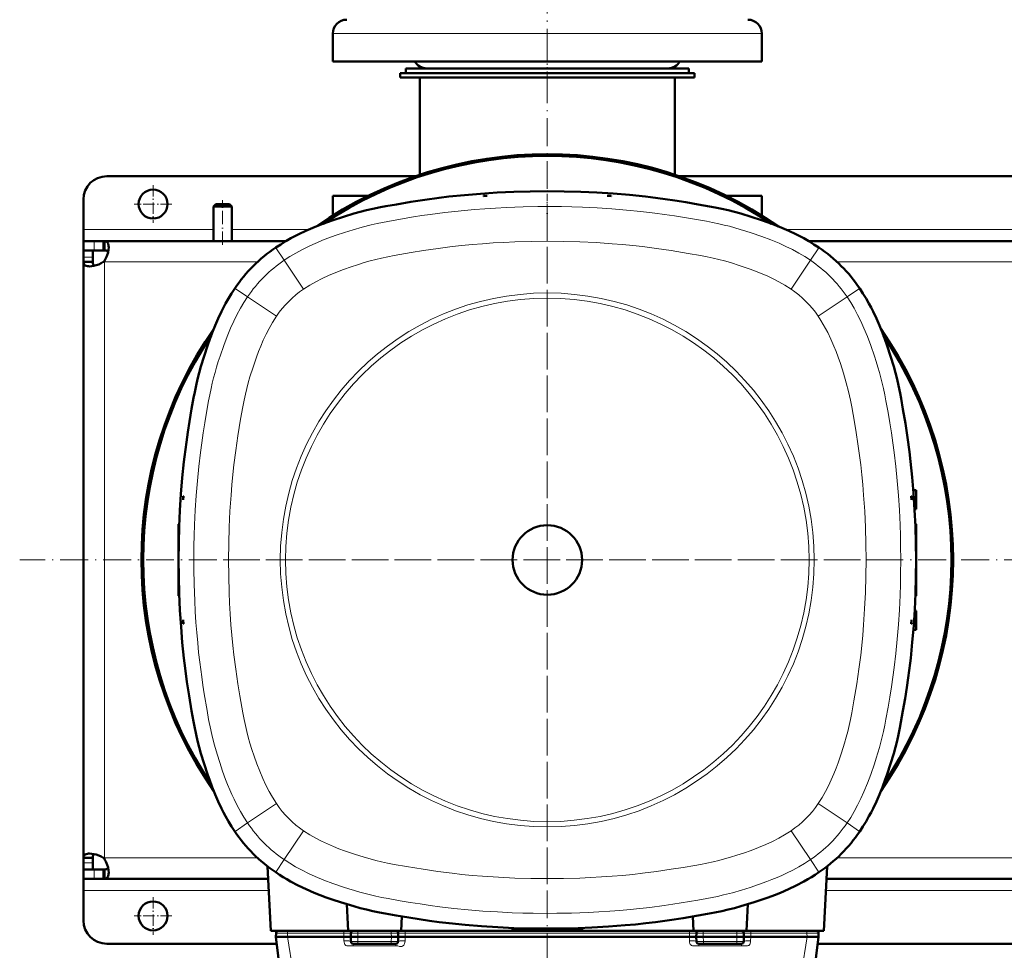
# Model space of a CAD drawing. Extents: x -1976 to 2357, y -1962 to 888.
# Tile 6 of 53: x -331 to 94, y -1642 to -1240. Entities that reach past the tile are written whole.
import ezdxf

# ---------------------------------------------------------------- set-up
doc = ezdxf.new("R2010")
doc.units = 0
doc.linetypes.add('DASHDOT', pattern=[18.5, 12, -3, 0.5, -3])

msp = doc.modelspace()

# ---------------------------------------------------------------- linework, layer by layer
at = {"color": 7, "linetype": 'DASHDOT', "lineweight": 18}
for p, q in [((-103.43, -1274.85), (-103.43, -1114.05)), ((-103.44, -1245.95), (-103.44, -1700.95)), ((-103.43, -1323.77), (-103.43, -1623.13)), ((124.06, -1473.45), (-330.94, -1473.45)), ((46.24, -1473.45), (-253.11, -1473.45))]:
    msp.add_line(p, q, dxfattribs=at)
at = {"color": 7, "lineweight": 18}
for p, q in [((-184.61, -1246.45), (-195.93, -1246.45)), ((-10.93, -1246.45), (-184.61, -1246.45)), ((-247.43, -1330.95), (-303.43, -1330.95)), ((-206.29, -1330.95), (-239.43, -1330.95)), ((293.71, -1330.95), (-0.58, -1330.95)), ((-298.9, -1335.95), (-298.9, -1339.95)), ((-220.55, -1338.73), (-220.5, -1338.8)), ((-216.88, -1344.2), (-220.5, -1338.8)), ((10.01, -1344.2), (13.63, -1338.8)), ((13.68, -1338.73), (13.63, -1338.8)), ((-303.43, -1342.82), (-299.43, -1342.82)), ((-294.43, -1344.95), (-294.43, -1473.45)), ((-228.42, -1344.95), (-294.43, -1344.95)), ((-216.88, -1344.2), (-208.53, -1356.64)), ((10.01, -1344.2), (1.66, -1356.64)), ((271.58, -1344.95), (21.55, -1344.95)), ((-238.15, -1356.34), (-238.08, -1356.39)), ((-232.68, -1360.01), (-238.08, -1356.39)), ((25.82, -1360.01), (31.22, -1356.39)), ((31.28, -1356.34), (31.22, -1356.39)), ((-232.68, -1360.01), (-220.24, -1368.35)), ((13.37, -1368.35), (25.82, -1360.01)), ((-294.43, -1601.95), (-294.43, -1473.45)), ((-232.68, -1586.89), (-220.24, -1578.55)), ((25.82, -1586.89), (13.37, -1578.55)), ((-232.68, -1586.89), (-238.08, -1590.51)), ((25.82, -1586.89), (31.22, -1590.51)), ((-238.15, -1590.56), (-238.08, -1590.51)), ((-216.88, -1602.7), (-208.53, -1590.26)), ((10.01, -1602.7), (1.66, -1590.26)), ((31.28, -1590.56), (31.22, -1590.51)), ((-303.43, -1604.09), (-299.43, -1604.09)), ((-228.42, -1601.95), (-294.43, -1601.95)), ((-216.88, -1602.7), (-220.5, -1608.1)), ((10.01, -1602.7), (13.63, -1608.1)), ((271.58, -1601.95), (21.55, -1601.95)), ((-298.9, -1610.95), (-298.9, -1606.95)), ((-220.55, -1608.17), (-220.5, -1608.1)), ((13.68, -1608.17), (13.63, -1608.1)), ((-223.53, -1615.95), (-303.43, -1615.95)), ((276.47, -1615.95), (16.66, -1615.95)), ((-215.4, -1634.43), (-215.44, -1635.95)), ((-215.4, -1633.45), (-215.4, -1634.43)), ((-215.4, -1634.43), (-191.14, -1634.43)), ((-191.14, -1634.43), (-191.18, -1635.95)), ((-191.14, -1633.45), (-191.14, -1634.43)), ((-185.19, -1635.95), (-185.15, -1634.43)), ((-185.15, -1633.45), (-185.15, -1634.43)), ((-170.72, -1634.43), (-185.15, -1634.43)), ((-170.72, -1634.43), (-170.72, -1633.45)), ((-170.72, -1634.43), (-170.68, -1635.95)), ((-164.73, -1633.45), (-164.73, -1634.43)), ((-164.73, -1634.43), (-42.14, -1634.43)), ((-164.73, -1634.43), (-164.69, -1635.95)), ((-42.14, -1634.43), (-42.18, -1635.95)), ((-42.14, -1633.45), (-42.14, -1634.43)), ((-36.15, -1634.43), (-36.19, -1635.95)), ((-36.15, -1634.43), (-36.15, -1633.45)), ((-21.72, -1634.43), (-36.15, -1634.43)), ((-21.72, -1633.45), (-21.72, -1634.43)), ((-21.72, -1634.43), (-21.68, -1635.95)), ((-15.73, -1633.45), (-15.73, -1634.43)), ((-15.73, -1634.43), (8.53, -1634.43)), ((-15.73, -1634.43), (-15.69, -1635.95)), ((8.53, -1633.45), (8.53, -1634.43)), ((8.53, -1634.43), (8.57, -1635.95)), ((-210.67, -1666.2), (-215.45, -1635.95)), ((-191.18, -1635.95), (-191.13, -1637.69)), ((-185.19, -1635.95), (-185.13, -1637.98)), ((-170.74, -1637.98), (-185.13, -1637.98)), ((-185.13, -1638.95), (-185.13, -1637.98)), ((-170.74, -1637.98), (-170.68, -1635.95)), ((-170.74, -1637.98), (-170.74, -1638.95)), ((-164.74, -1637.69), (-164.69, -1635.95)), ((-42.18, -1635.95), (-42.13, -1637.69)), ((-36.13, -1637.98), (-36.19, -1635.95)), ((-21.74, -1637.98), (-36.13, -1637.98)), ((-36.13, -1637.98), (-36.13, -1638.95)), ((-21.74, -1637.98), (-21.68, -1635.95)), ((-21.74, -1638.95), (-21.74, -1637.98)), ((-15.74, -1637.69), (-15.69, -1635.95)), ((3.8, -1666.2), (8.58, -1635.95)), ((-187.13, -1638.95), (-187.13, -1639.83)), ((-187.13, -1639.83), (-185.53, -1639.83)), ((-185.53, -1639.83), (-170.34, -1639.83)), ((-170.34, -1639.83), (-170.24, -1639.83)), ((-170.24, -1639.83), (-168.74, -1639.83)), ((-168.74, -1638.95), (-168.74, -1639.83)), ((-38.13, -1638.95), (-38.13, -1639.83)), ((-38.13, -1639.83), (-36.53, -1639.83)), ((-36.53, -1639.83), (-21.34, -1639.83)), ((-21.34, -1639.83), (-21.24, -1639.83)), ((-21.24, -1639.83), (-19.74, -1639.83)), ((-19.74, -1638.95), (-19.74, -1639.83))]:
    msp.add_line(p, q, dxfattribs=at)
at = {"color": 7, "lineweight": 50}
for p, q in [((-195.93, -1258.45), (-195.93, -1246.45)), ((-10.93, -1258.45), (-10.93, -1246.45)), ((-184.61, -1258.45), (-195.93, -1258.45)), ((-10.93, -1258.45), (-184.61, -1258.45)), ((-166.93, -1263.45), (-103.43, -1263.45)), ((-166.93, -1263.45), (-166.93, -1265.45)), ((-164.43, -1261.45), (-49.9, -1261.45)), ((-164.43, -1261.45), (-164.43, -1263.45)), ((-164.43, -1263.45), (-49.9, -1263.45)), ((-149.07, -1261.45), (-155.43, -1261.45)), ((-51.43, -1261.45), (-149.07, -1261.45)), ((-103.43, -1263.45), (-39.93, -1263.45)), ((-49.9, -1261.45), (-42.43, -1261.45)), ((-49.9, -1263.45), (-42.43, -1263.45)), ((-42.43, -1261.45), (-42.43, -1263.45)), ((-39.93, -1263.45), (-39.93, -1265.45)), ((-166.93, -1265.45), (-103.43, -1265.45)), ((-158.43, -1265.45), (-158.43, -1307.32)), ((-103.43, -1265.45), (-39.93, -1265.45)), ((-48.43, -1265.45), (-48.43, -1307.32)), ((-160.32, -1307.95), (-293.43, -1307.95)), ((339.68, -1307.95), (-46.57, -1307.95)), ((-303.43, -1330.95), (-303.43, -1317.95)), ((-246.43, -1319.95), (-247.43, -1320.95)), ((-240.43, -1319.95), (-246.43, -1319.95)), ((-240.43, -1319.95), (-239.43, -1320.95)), ((-180.75, -1316.45), (-195.93, -1316.45)), ((-195.93, -1324.89), (-195.93, -1316.45)), ((-129.31, -1316.45), (-130.97, -1316.57)), ((-130.97, -1316.57), (-130.96, -1316.45)), ((-130.96, -1316.45), (-129.31, -1316.45)), ((-75.91, -1316.45), (-77.56, -1316.45)), ((-77.56, -1316.45), (-75.9, -1316.57)), ((-75.9, -1316.57), (-75.91, -1316.45)), ((-10.93, -1316.45), (-26.14, -1316.45)), ((-10.93, -1316.45), (-10.93, -1324.9)), ((-247.43, -1320.95), (-247.43, -1335.95)), ((-239.43, -1320.95), (-247.43, -1320.95)), ((-239.43, -1320.95), (-239.43, -1335.95)), ((-303.43, -1335.95), (-303.43, -1330.95)), ((-303.43, -1335.95), (-303.43, -1339.95)), ((-298.9, -1335.95), (-303.43, -1335.95)), ((-294.75, -1335.95), (-298.9, -1335.95)), ((-294.75, -1335.95), (-294.75, -1339.95)), ((-294.75, -1335.95), (-294.43, -1335.95)), ((-294.43, -1335.95), (-294.43, -1335.96)), ((-216.12, -1335.95), (-294.43, -1335.95)), ((-294.43, -1335.96), (-294.43, -1339.96)), ((283.88, -1335.95), (9.25, -1335.95)), ((-303.43, -1339.95), (-303.27, -1339.95)), ((-303.43, -1339.95), (-303.43, -1342.82)), ((-298.9, -1339.95), (-303.43, -1339.95)), ((-299.43, -1339.95), (-299.43, -1342.82)), ((-294.75, -1339.95), (-298.9, -1339.95)), ((-294.75, -1339.95), (-294.43, -1339.95)), ((-303.43, -1342.82), (-303.43, -1344.95)), ((-303.43, -1344.95), (-299.43, -1344.95)), ((-303.43, -1344.95), (-303.43, -1473.45)), ((-303.42, -1344.95), (-300.93, -1344.95)), ((-299.43, -1342.82), (-299.43, -1344.95)), ((-294.43, -1344.95), (-294.92, -1344.95)), ((-294.43, -1344.46), (-294.43, -1344.95)), ((55.57, -1443.33), (54.41, -1443.29)), ((55.57, -1443.33), (54.41, -1443.29)), ((55.57, -1443.33), (54.41, -1443.29)), ((55.57, -1443.33), (54.41, -1443.29)), ((55.57, -1447.45), (55.57, -1443.33)), ((-260.32, -1445.92), (-260.43, -1445.93)), ((-260.43, -1447.57), (-260.32, -1445.92)), ((-260.43, -1445.93), (-260.43, -1447.57)), ((53.45, -1445.92), (53.57, -1445.93)), ((53.57, -1447.57), (53.45, -1445.92)), ((53.57, -1445.93), (53.57, -1447.57)), ((55.57, -1451.58), (55.57, -1447.45)), ((55.57, -1451.58), (54.97, -1451.6)), ((-262.43, -1457.95), (-262.14, -1457.93)), ((-262.43, -1473.05), (-262.43, -1457.95)), ((55.57, -1457.95), (55.27, -1457.93)), ((55.57, -1473.45), (55.57, -1457.95)), ((-303.43, -1601.95), (-303.43, -1473.45)), ((-262.43, -1488.95), (-262.43, -1473.85)), ((55.57, -1488.95), (55.57, -1473.45)), ((-262.43, -1488.95), (-262.14, -1488.97)), ((55.57, -1488.95), (55.27, -1488.97)), ((55.57, -1495.33), (54.97, -1495.31)), ((55.57, -1495.33), (54.97, -1495.31)), ((55.57, -1495.33), (54.97, -1495.31)), ((55.57, -1495.33), (54.97, -1495.31)), ((55.57, -1499.45), (55.57, -1495.33)), ((-260.43, -1500.98), (-260.43, -1499.33)), ((-260.43, -1499.33), (-260.32, -1500.98)), ((-260.32, -1500.98), (-260.43, -1500.98)), ((53.57, -1499.33), (53.45, -1500.98)), ((53.45, -1500.98), (53.57, -1500.98)), ((53.57, -1500.98), (53.57, -1499.33)), ((55.57, -1503.58), (55.57, -1499.45)), ((55.57, -1503.58), (54.41, -1503.62)), ((-303.43, -1601.95), (-299.43, -1601.95)), ((-303.43, -1604.09), (-303.43, -1601.95)), ((-303.42, -1601.95), (-303.43, -1601.95)), ((-303.43, -1606.95), (-303.43, -1604.09)), ((-303.42, -1601.95), (-299.43, -1601.95)), ((-299.43, -1604.09), (-299.43, -1601.95)), ((-299.43, -1606.95), (-299.43, -1604.09)), ((-294.43, -1601.95), (-294.92, -1601.95)), ((-294.43, -1602.44), (-294.43, -1601.95)), ((-303.43, -1606.95), (-299.43, -1606.95)), ((-303.43, -1610.95), (-303.43, -1606.95)), ((-298.9, -1606.95), (-303.43, -1606.95)), ((-294.75, -1606.95), (-298.9, -1606.95)), ((-294.75, -1610.95), (-294.75, -1606.95)), ((-294.75, -1606.95), (-294.43, -1606.95)), ((-294.43, -1610.94), (-294.43, -1606.95)), ((-224.07, -1605.63), (-222.61, -1633.45)), ((17.2, -1605.63), (15.74, -1633.45)), ((-303.43, -1610.95), (-303.43, -1615.95)), ((-298.9, -1610.95), (-303.43, -1610.95)), ((-294.75, -1610.95), (-298.9, -1610.95)), ((-294.75, -1610.95), (-294.43, -1610.95)), ((-294.43, -1610.95), (-294.43, -1610.94)), ((-223.79, -1610.95), (-294.43, -1610.95)), ((276.21, -1610.95), (16.92, -1610.95)), ((-303.43, -1615.95), (-303.43, -1628.95)), ((-189.92, -1621.92), (-189.31, -1633.45)), ((-16.95, -1621.92), (-17.56, -1633.45)), ((-166.15, -1627.22), (-166.47, -1633.45)), ((-40.72, -1627.22), (-40.4, -1633.45)), ((-189.31, -1633.45), (-222.61, -1633.45)), ((-220.39, -1634.43), (-220.43, -1635.95)), ((-166.47, -1633.45), (-189.31, -1633.45)), ((-188.18, -1635.95), (-188.14, -1634.43)), ((-167.68, -1635.95), (-167.72, -1634.43)), ((-40.4, -1633.45), (-166.47, -1633.45)), ((-118.93, -1632.45), (-118.95, -1632.15)), ((-118.93, -1632.45), (-104.06, -1632.45)), ((-102.8, -1632.45), (-87.93, -1632.45)), ((-87.93, -1632.45), (-87.92, -1632.15)), ((-17.56, -1633.45), (-40.4, -1633.45)), ((-39.14, -1634.43), (-39.18, -1635.95)), ((-18.72, -1634.43), (-18.68, -1635.95)), ((15.74, -1633.45), (-17.56, -1633.45)), ((13.53, -1634.43), (13.57, -1635.95)), ((-220.43, -1635.95), (-215.45, -1635.95)), ((-216.95, -1664.34), (-220.43, -1635.95)), ((-215.45, -1635.95), (-215.44, -1635.95)), ((-215.44, -1635.95), (-191.18, -1635.95)), ((-189.31, -1635.95), (-191.18, -1635.95)), ((-191.18, -1635.95), (-191.18, -1635.95)), ((-189.31, -1635.95), (-188.18, -1635.95)), ((-188.18, -1635.95), (-188.13, -1637.98)), ((-185.19, -1635.95), (-188.18, -1635.95)), ((-170.68, -1635.95), (-185.19, -1635.95)), ((-167.68, -1635.95), (-170.68, -1635.95)), ((-167.68, -1635.95), (-167.74, -1637.98)), ((-166.56, -1635.95), (-167.68, -1635.95)), ((-164.69, -1635.95), (-166.56, -1635.95)), ((-164.69, -1635.95), (-42.18, -1635.95)), ((-164.69, -1635.95), (-164.69, -1635.95)), ((-40.31, -1635.95), (-42.18, -1635.95)), ((-42.18, -1635.95), (-42.18, -1635.95)), ((-40.31, -1635.95), (-39.18, -1635.95)), ((-39.18, -1635.95), (-36.19, -1635.95)), ((-39.13, -1637.98), (-39.18, -1635.95)), ((-21.68, -1635.95), (-36.19, -1635.95)), ((-21.68, -1635.95), (-18.68, -1635.95)), ((-18.74, -1637.98), (-18.68, -1635.95)), ((-17.56, -1635.95), (-18.68, -1635.95)), ((-15.69, -1635.95), (-17.56, -1635.95)), ((-15.69, -1635.95), (8.57, -1635.95)), ((-15.69, -1635.95), (-15.69, -1635.95)), ((8.57, -1635.95), (8.58, -1635.95)), ((8.58, -1635.95), (13.57, -1635.95)), ((10.08, -1664.34), (13.57, -1635.95)), ((-220.07, -1638.95), (-293.43, -1638.95)), ((-185.13, -1638.95), (-187.13, -1638.95)), ((-170.74, -1638.95), (-185.13, -1638.95)), ((-168.74, -1638.95), (-170.74, -1638.95)), ((-38.13, -1638.95), (-36.13, -1638.95)), ((-21.74, -1638.95), (-36.13, -1638.95)), ((-21.74, -1638.95), (-19.74, -1638.95)), ((279.93, -1638.95), (13.2, -1638.95))]:
    msp.add_line(p, q, dxfattribs=at)
at = {"color": 7, "linetype": 'DASHDOT', "lineweight": 18, "ltscale": 0.40625}
for p, q in [((-273.43, -1311.83), (-273.43, -1328.08)), ((-265.31, -1319.95), (-281.56, -1319.95)), ((-273.43, -1618.83), (-273.43, -1635.08)), ((-265.31, -1626.95), (-281.56, -1626.95))]:
    msp.add_line(p, q, dxfattribs=at)
at = {"color": 7, "linetype": 'DASHDOT', "lineweight": 18, "ltscale": 0.253531}
msp.add_line((-103.43, -1315.61), (-103.43, -1325.75), dxfattribs=at)
at = {"color": 7, "linetype": 'DASHDOT', "lineweight": 18, "ltscale": 0.480002}
msp.add_line((-243.43, -1337.55), (-243.43, -1318.35), dxfattribs=at)
at = {"color": 7, "linetype": 'DASHDOT', "lineweight": 18, "ltscale": 0.034585}
msp.add_line((55.68, -1447.45), (54.3, -1447.45), dxfattribs=at)
at = {"color": 7, "linetype": 'DASHDOT', "lineweight": 18, "ltscale": 0.008941}
msp.add_line((55.6, -1473.45), (55.24, -1473.45), dxfattribs=at)
at = {"color": 7, "linetype": 'DASHDOT', "lineweight": 18, "ltscale": 0.034563}
msp.add_line((55.68, -1499.45), (54.3, -1499.45), dxfattribs=at)
at = {"color": 7, "lineweight": 50}
for points in [[(-220.55, -1338.73), (-218.4, -1337.34), (-216.21, -1336), (-213.99, -1334.74), (-212.3, -1333.83), (-210.6, -1332.96), (-207.59, -1331.53), (-204.53, -1330.2), (-201.44, -1328.96), (-198.62, -1327.9), (-195.78, -1326.89), (-191.34, -1325.42), (-186.86, -1324.07), (-184.14, -1323.33), (-181.41, -1322.65), (-178.69, -1322.02), (-175.32, -1321.33), (-173.06, -1320.9), (-168.52, -1320.09), (-162.32, -1319.06), (-156.21, -1318.11), (-150.08, -1317.27), (-145.86, -1316.76), (-139.07, -1316.07), (-132.27, -1315.5), (-125.09, -1315.04), (-117.91, -1314.71), (-110.76, -1314.51), (-103.43, -1314.45)], [(13.68, -1338.73), (11.53, -1337.34), (9.34, -1336), (7.12, -1334.74), (5.43, -1333.83), (3.73, -1332.96), (0.72, -1331.53), (-2.34, -1330.2), (-5.43, -1328.96), (-8.25, -1327.9), (-11.09, -1326.89), (-15.53, -1325.42), (-20.01, -1324.07), (-22.73, -1323.33), (-25.45, -1322.65), (-28.18, -1322.02), (-31.07, -1321.42), (-33.48, -1320.96), (-38.31, -1320.1), (-43.72, -1319.19), (-48.39, -1318.45), (-52.65, -1317.82), (-58.96, -1317), (-61.08, -1316.76), (-68.04, -1316.05), (-75.04, -1315.47), (-82.04, -1315.02), (-89.03, -1314.71), (-96.2, -1314.51), (-103.43, -1314.45)], [(-294.43, -1335.96), (-294.08, -1336.01), (-293.75, -1336.1), (-293.38, -1336.29), (-293.08, -1336.57), (-292.85, -1336.94), (-292.73, -1337.26), (-292.64, -1337.62), (-292.58, -1338.07), (-292.56, -1338.57)], [(-292.56, -1338.57), (-292.63, -1339.65), (-292.86, -1340.82), (-293.22, -1342.03), (-293.48, -1342.68), (-293.77, -1343.33), (-294.09, -1343.91), (-294.43, -1344.46)], [(-294.43, -1339.96), (-293.72, -1340.04), (-293.43, -1340.12), (-293.17, -1340.24), (-292.96, -1340.39), (-292.8, -1340.57)], [(-300.81, -1346.83), (-301.28, -1346.81), (-301.71, -1346.76), (-302.22, -1346.63), (-302.64, -1346.43), (-302.97, -1346.15), (-303.15, -1345.92), (-303.29, -1345.64), (-303.38, -1345.31), (-303.42, -1344.95)], [(-294.92, -1344.95), (-295.88, -1345.52), (-296.88, -1345.99), (-297.91, -1346.35), (-298.93, -1346.61), (-299.91, -1346.77), (-300.81, -1346.83)], [(-298.82, -1346.59), (-299, -1346.42), (-299.15, -1346.21), (-299.26, -1345.96), (-299.35, -1345.67), (-299.43, -1344.95)], [(-238.15, -1356.34), (-239.55, -1358.49), (-240.88, -1360.67), (-242.15, -1362.9), (-243.06, -1364.58), (-243.93, -1366.29), (-245.36, -1369.3), (-246.69, -1372.35), (-247.93, -1375.45), (-248.99, -1378.27), (-249.99, -1381.11), (-251.46, -1385.55), (-252.81, -1390.03), (-253.56, -1392.75), (-254.24, -1395.47), (-254.86, -1398.2), (-255.47, -1401.09), (-255.93, -1403.5), (-256.79, -1408.33), (-257.7, -1413.74), (-258.44, -1418.41), (-259.06, -1422.67), (-259.88, -1428.98), (-260.13, -1431.09), (-260.84, -1438.06), (-261.42, -1445.05), (-261.86, -1452.06), (-262.18, -1459.05), (-262.37, -1466.21), (-262.43, -1473.45)], [(31.28, -1356.34), (32.68, -1358.49), (34.01, -1360.67), (35.28, -1362.9), (36.19, -1364.58), (37.06, -1366.29), (38.49, -1369.3), (39.82, -1372.35), (41.06, -1375.45), (42.12, -1378.27), (43.12, -1381.11), (44.59, -1385.55), (45.94, -1390.03), (46.69, -1392.75), (47.37, -1395.47), (47.99, -1398.2), (48.69, -1401.56), (49.12, -1403.83), (49.93, -1408.37), (50.96, -1414.56), (51.91, -1420.68), (52.75, -1426.8), (53.25, -1431.03), (53.95, -1437.82), (54.51, -1444.62), (54.98, -1451.8), (55.31, -1458.97), (55.5, -1466.12), (55.57, -1473.45)], [(-238.15, -1590.56), (-239.55, -1588.41), (-240.88, -1586.23), (-242.15, -1584.01), (-243.06, -1582.32), (-243.93, -1580.61), (-245.36, -1577.61), (-246.69, -1574.55), (-247.93, -1571.45), (-248.99, -1568.64), (-249.99, -1565.8), (-251.46, -1561.36), (-252.81, -1556.87), (-253.56, -1554.16), (-254.24, -1551.43), (-254.86, -1548.71), (-255.56, -1545.34), (-255.99, -1543.07), (-256.8, -1538.53), (-257.88, -1532.05), (-258.8, -1526.08), (-259.62, -1520.1), (-260.12, -1515.87), (-260.82, -1509.09), (-261.38, -1502.28), (-261.85, -1495.11), (-262.18, -1487.93), (-262.37, -1480.78), (-262.43, -1473.45)], [(31.28, -1590.56), (32.68, -1588.41), (34.01, -1586.23), (35.28, -1584.01), (36.19, -1582.32), (37.06, -1580.61), (38.49, -1577.61), (39.82, -1574.55), (41.06, -1571.45), (42.12, -1568.64), (43.12, -1565.8), (44.59, -1561.36), (45.94, -1556.87), (46.69, -1554.16), (47.37, -1551.43), (47.99, -1548.71), (48.6, -1545.81), (49.06, -1543.41), (49.92, -1538.58), (50.83, -1533.16), (51.57, -1528.49), (52.19, -1524.24), (53.01, -1517.92), (53.26, -1515.81), (53.97, -1508.84), (54.55, -1501.85), (54.99, -1494.85), (55.31, -1487.85), (55.5, -1480.69), (55.57, -1473.45)], [(-300.81, -1600.07), (-301.28, -1600.09), (-301.71, -1600.15), (-302.22, -1600.28), (-302.64, -1600.48), (-302.97, -1600.75), (-303.15, -1600.99), (-303.29, -1601.26), (-303.38, -1601.59), (-303.42, -1601.95)], [(-294.92, -1601.95), (-295.88, -1601.38), (-296.88, -1600.92), (-297.91, -1600.55), (-298.93, -1600.29), (-299.91, -1600.13), (-300.81, -1600.07)], [(-298.82, -1600.31), (-299, -1600.48), (-299.15, -1600.69), (-299.26, -1600.94), (-299.35, -1601.24), (-299.43, -1601.95)], [(-292.56, -1608.33), (-292.63, -1607.25), (-292.86, -1606.08), (-293.22, -1604.88), (-293.48, -1604.22), (-293.77, -1603.57), (-294.09, -1603), (-294.43, -1602.44)], [(-294.43, -1606.95), (-293.72, -1606.86), (-293.43, -1606.78), (-293.17, -1606.66), (-292.96, -1606.51), (-292.8, -1606.33)], [(-294.43, -1610.94), (-294.08, -1610.89), (-293.75, -1610.8), (-293.38, -1610.61), (-293.08, -1610.33), (-292.85, -1609.96), (-292.73, -1609.64), (-292.64, -1609.29), (-292.58, -1608.83), (-292.56, -1608.33)], [(-220.55, -1608.17), (-218.97, -1609.21), (-217.37, -1610.2), (-215.75, -1611.17), (-214.11, -1612.1), (-210.79, -1613.85), (-207.39, -1615.46), (-203.93, -1616.95), (-201.34, -1617.98), (-198.74, -1618.96), (-195.71, -1620.04), (-192.65, -1621.06), (-189.76, -1621.97), (-186.85, -1622.83), (-184.14, -1623.57), (-181.41, -1624.26), (-178.69, -1624.88), (-175.8, -1625.48), (-173.39, -1625.95), (-168.56, -1626.81), (-163.14, -1627.71), (-158.68, -1628.42), (-154.22, -1629.08), (-150.02, -1629.64), (-145.79, -1630.15), (-138.82, -1630.86), (-131.83, -1631.43), (-124.83, -1631.88), (-117.84, -1632.2), (-110.67, -1632.39), (-103.43, -1632.45)], [(13.68, -1608.17), (12.1, -1609.21), (10.5, -1610.2), (8.88, -1611.17), (7.24, -1612.1), (3.92, -1613.85), (0.52, -1615.46), (-2.94, -1616.95), (-5.53, -1617.98), (-8.13, -1618.96), (-11.16, -1620.04), (-14.22, -1621.06), (-17.11, -1621.97), (-20.02, -1622.83), (-22.73, -1623.57), (-25.46, -1624.26), (-28.18, -1624.88), (-31.25, -1625.52), (-34.35, -1626.11), (-38.35, -1626.81), (-44.84, -1627.89), (-50.8, -1628.81), (-56.79, -1629.63), (-61.01, -1630.14), (-65.46, -1630.61), (-69.92, -1631.02), (-77.04, -1631.57), (-84.16, -1631.99), (-90.14, -1632.23), (-96.11, -1632.39), (-103.43, -1632.45)]]:
    msp.add_lwpolyline(points, dxfattribs=at)
at = {"color": 7, "lineweight": 18}
for points in [[(-216.88, -1344.2), (-214.39, -1342.6), (-211.86, -1341.09), (-209.28, -1339.68), (-206.65, -1338.36), (-204.6, -1337.41), (-202.52, -1336.5), (-200.32, -1335.59), (-198.08, -1334.72), (-194.49, -1333.42), (-190.84, -1332.18), (-187.2, -1331.04), (-183.33, -1329.93), (-179.45, -1328.95), (-176.78, -1328.35), (-172.18, -1327.43), (-168.35, -1326.74), (-161.11, -1325.53), (-157.5, -1324.96), (-153.88, -1324.43), (-147.59, -1323.6), (-143.37, -1323.12), (-139.15, -1322.69), (-134.76, -1322.3), (-130.37, -1321.97), (-125.7, -1321.67), (-121.03, -1321.43), (-113.9, -1321.17), (-107.48, -1321.06), (-103.43, -1321.04)], [(-103.43, -1321.04), (-97.38, -1321.08), (-92.84, -1321.18), (-88.3, -1321.32), (-81.96, -1321.62), (-75.63, -1322.03), (-69.31, -1322.54), (-63.08, -1323.16), (-57.09, -1323.87), (-52.87, -1324.44), (-48.65, -1325.07), (-44.28, -1325.77), (-39.92, -1326.5), (-34.83, -1327.4), (-32.15, -1327.92), (-29.5, -1328.48), (-27.19, -1329), (-24.9, -1329.57), (-22.56, -1330.2), (-20.23, -1330.87), (-17.88, -1331.59), (-15.54, -1332.34), (-10.89, -1333.95), (-7.11, -1335.37), (-3.4, -1336.9), (-0.52, -1338.22), (2.32, -1339.63), (5.09, -1341.15), (7.57, -1342.63), (10.01, -1344.2)], [(-103.43, -1336.02), (-110.44, -1336.08), (-117.44, -1336.27), (-122.11, -1336.48), (-126.74, -1336.74), (-131.37, -1337.06), (-135.9, -1337.44), (-140.27, -1337.85), (-144.42, -1338.31), (-150.52, -1339.08), (-156.86, -1340.02), (-162.09, -1340.87), (-166.99, -1341.71), (-169.43, -1342.16), (-172.18, -1342.69), (-174.89, -1343.27), (-177.38, -1343.86), (-179.86, -1344.51), (-182.41, -1345.24), (-185.23, -1346.11), (-188.05, -1347.04), (-191.34, -1348.2), (-194.57, -1349.43), (-197.72, -1350.74), (-200.54, -1352.05), (-203.29, -1353.46), (-205.79, -1354.9), (-208.53, -1356.64)], [(-103.43, -1336.02), (-96.39, -1336.08), (-89.37, -1336.27), (-82.4, -1336.6), (-75.45, -1337.06), (-71, -1337.43), (-66.55, -1337.86), (-62.4, -1338.31), (-56.3, -1339.09), (-49.95, -1340.03), (-42.71, -1341.22), (-37.43, -1342.16), (-34.56, -1342.72), (-31.97, -1343.27), (-29.48, -1343.86), (-27, -1344.51), (-24.45, -1345.24), (-20.27, -1346.56), (-16.01, -1348.03), (-13.59, -1348.92), (-11.22, -1349.86), (-8.6, -1350.98), (-6.06, -1352.18), (-3.57, -1353.47), (-0.98, -1354.96), (1.66, -1356.64)], [(-255.85, -1473.45), (-255.81, -1467.39), (-255.71, -1462.85), (-255.56, -1458.32), (-255.26, -1451.98), (-254.86, -1445.65), (-254.34, -1439.33), (-253.72, -1433.1), (-253.02, -1427.11), (-252.44, -1422.89), (-251.81, -1418.67), (-251.11, -1414.3), (-250.38, -1409.93), (-249.48, -1404.85), (-248.97, -1402.17), (-248.41, -1399.51), (-247.88, -1397.21), (-247.31, -1394.91), (-246.69, -1392.58), (-246.01, -1390.24), (-245.3, -1387.9), (-244.54, -1385.56), (-242.94, -1380.91), (-241.52, -1377.13), (-239.98, -1373.42), (-238.67, -1370.53), (-237.25, -1367.7), (-235.74, -1364.93), (-234.26, -1362.44), (-232.68, -1360.01)], [(48.98, -1473.45), (48.94, -1467.39), (48.84, -1462.85), (48.69, -1458.32), (48.39, -1451.98), (47.99, -1445.65), (47.47, -1439.33), (46.86, -1433.1), (46.15, -1427.11), (45.57, -1422.89), (44.94, -1418.67), (44.24, -1414.3), (43.51, -1409.93), (42.61, -1404.85), (42.1, -1402.17), (41.54, -1399.51), (41.01, -1397.21), (40.45, -1394.91), (39.82, -1392.58), (39.15, -1390.24), (38.43, -1387.9), (37.67, -1385.56), (36.07, -1380.91), (34.65, -1377.13), (33.11, -1373.42), (31.8, -1370.53), (30.38, -1367.7), (28.87, -1364.93), (27.39, -1362.44), (25.82, -1360.01)], [(-240.87, -1473.45), (-240.81, -1466.41), (-240.61, -1459.38), (-240.28, -1452.42), (-239.82, -1445.47), (-239.45, -1441.01), (-239.03, -1436.57), (-238.57, -1432.42), (-237.8, -1426.32), (-236.85, -1419.97), (-235.67, -1412.73), (-234.73, -1407.45), (-234.17, -1404.58), (-233.61, -1401.98), (-233.02, -1399.49), (-232.37, -1397.02), (-231.64, -1394.47), (-230.33, -1390.28), (-228.86, -1386.02), (-227.96, -1383.61), (-227.02, -1381.24), (-225.9, -1378.62), (-224.71, -1376.07), (-223.42, -1373.59), (-221.93, -1370.99), (-220.24, -1368.35)], [(34, -1473.45), (33.94, -1466.45), (33.74, -1459.44), (33.42, -1452.47), (32.96, -1445.52), (32.58, -1440.98), (32.17, -1436.72), (31.71, -1432.46), (31.21, -1428.4), (30.65, -1424.34), (29.57, -1417.41), (28.45, -1410.7), (27.85, -1407.42), (27.3, -1404.56), (26.46, -1400.75), (25.5, -1397), (24.3, -1392.9), (22.96, -1388.8), (21.98, -1386), (21.09, -1383.59), (20.15, -1381.22), (18.87, -1378.25), (17.48, -1375.36), (16.55, -1373.58), (15.56, -1371.84), (14.56, -1370.18), (13.37, -1368.35)], [(-232.68, -1586.89), (-234.29, -1584.41), (-235.79, -1581.88), (-237.2, -1579.3), (-238.53, -1576.66), (-239.48, -1574.62), (-240.39, -1572.54), (-241.3, -1570.33), (-242.16, -1568.1), (-243.47, -1564.51), (-244.7, -1560.86), (-245.85, -1557.21), (-246.96, -1553.35), (-247.94, -1549.47), (-248.54, -1546.79), (-249.46, -1542.2), (-250.14, -1538.36), (-251.35, -1531.13), (-251.92, -1527.51), (-252.46, -1523.9), (-253.29, -1517.6), (-253.77, -1513.39), (-254.19, -1509.17), (-254.58, -1504.78), (-254.92, -1500.39), (-255.22, -1495.72), (-255.46, -1491.04), (-255.71, -1483.91), (-255.83, -1477.49), (-255.85, -1473.45)], [(-240.87, -1473.45), (-240.81, -1480.45), (-240.61, -1487.46), (-240.41, -1492.13), (-240.15, -1496.76), (-239.83, -1501.38), (-239.45, -1505.92), (-239.03, -1510.29), (-238.58, -1514.44), (-237.8, -1520.53), (-236.86, -1526.88), (-236.01, -1532.1), (-235.17, -1537.01), (-234.73, -1539.44), (-234.2, -1542.2), (-233.62, -1544.91), (-233.03, -1547.4), (-232.38, -1549.87), (-231.65, -1552.42), (-230.78, -1555.25), (-229.84, -1558.07), (-228.69, -1561.36), (-227.46, -1564.59), (-226.15, -1567.73), (-224.84, -1570.56), (-223.42, -1573.3), (-221.99, -1575.81), (-220.24, -1578.55)], [(34, -1473.45), (33.94, -1480.49), (33.74, -1487.52), (33.41, -1494.48), (32.95, -1501.44), (32.58, -1505.89), (32.16, -1510.33), (31.7, -1514.49), (30.93, -1520.58), (29.98, -1526.94), (28.8, -1534.17), (27.86, -1539.45), (27.3, -1542.32), (26.74, -1544.92), (26.15, -1547.41), (25.5, -1549.88), (24.78, -1552.43), (23.46, -1556.62), (21.99, -1560.88), (21.09, -1563.29), (20.16, -1565.66), (19.03, -1568.28), (17.84, -1570.83), (16.55, -1573.31), (15.06, -1575.91), (13.37, -1578.55)], [(48.98, -1473.45), (48.94, -1479.51), (48.84, -1484.05), (48.69, -1488.59), (48.39, -1494.93), (47.99, -1501.25), (47.47, -1507.58), (46.86, -1513.8), (46.15, -1519.79), (45.57, -1524.01), (44.94, -1528.24), (44.24, -1532.6), (43.51, -1536.97), (42.61, -1542.06), (42.1, -1544.73), (41.54, -1547.39), (41.01, -1549.7), (40.45, -1551.99), (39.82, -1554.33), (39.15, -1556.66), (38.43, -1559), (37.67, -1561.35), (36.07, -1565.99), (34.65, -1569.78), (33.11, -1573.48), (31.8, -1576.37), (30.38, -1579.2), (28.87, -1581.97), (27.39, -1584.46), (25.82, -1586.89)], [(-103.43, -1610.89), (-110.48, -1610.82), (-117.5, -1610.63), (-124.47, -1610.3), (-131.42, -1609.84), (-135.87, -1609.47), (-140.32, -1609.04), (-144.47, -1608.59), (-150.57, -1607.81), (-156.92, -1606.87), (-164.16, -1605.68), (-169.44, -1604.75), (-172.31, -1604.19), (-174.9, -1603.63), (-177.39, -1603.04), (-179.87, -1602.39), (-182.41, -1601.66), (-186.6, -1600.35), (-190.86, -1598.88), (-193.28, -1597.98), (-195.65, -1597.04), (-198.27, -1595.92), (-200.81, -1594.72), (-203.3, -1593.44), (-205.89, -1591.94), (-208.53, -1590.26)], [(-103.43, -1610.89), (-96.43, -1610.83), (-89.43, -1610.63), (-84.76, -1610.43), (-80.13, -1610.16), (-75.5, -1609.84), (-70.97, -1609.47), (-66.6, -1609.05), (-62.45, -1608.6), (-56.35, -1607.82), (-50.01, -1606.88), (-44.78, -1606.03), (-39.88, -1605.19), (-37.44, -1604.75), (-34.69, -1604.21), (-31.98, -1603.63), (-29.49, -1603.04), (-27.01, -1602.39), (-24.46, -1601.66), (-21.64, -1600.79), (-18.82, -1599.86), (-15.53, -1598.7), (-12.3, -1597.47), (-9.15, -1596.16), (-6.33, -1594.86), (-3.58, -1593.44), (-1.08, -1592), (1.66, -1590.26)], [(-103.43, -1625.87), (-109.49, -1625.82), (-114.03, -1625.73), (-118.57, -1625.58), (-124.91, -1625.28), (-131.23, -1624.87), (-137.56, -1624.36), (-143.79, -1623.74), (-149.77, -1623.03), (-154, -1622.46), (-158.22, -1621.83), (-162.59, -1621.13), (-166.95, -1620.4), (-172.04, -1619.5), (-174.72, -1618.98), (-177.37, -1618.43), (-179.68, -1617.9), (-181.97, -1617.33), (-184.31, -1616.7), (-186.64, -1616.03), (-188.99, -1615.32), (-191.33, -1614.56), (-195.98, -1612.96), (-199.76, -1611.53), (-203.46, -1610), (-206.35, -1608.68), (-209.18, -1607.27), (-211.96, -1605.75), (-214.44, -1604.27), (-216.88, -1602.7)], [(10.01, -1602.7), (7.52, -1604.3), (4.99, -1605.81), (2.41, -1607.22), (-0.22, -1608.54), (-2.27, -1609.5), (-4.35, -1610.4), (-6.55, -1611.31), (-8.79, -1612.18), (-12.38, -1613.49), (-16.02, -1614.72), (-19.67, -1615.87), (-23.54, -1616.97), (-27.42, -1617.95), (-30.09, -1618.56), (-34.69, -1619.47), (-38.52, -1620.16), (-45.76, -1621.37), (-49.37, -1621.94), (-52.99, -1622.47), (-59.28, -1623.31), (-63.5, -1623.79), (-67.72, -1624.21), (-72.1, -1624.6), (-76.5, -1624.93), (-81.17, -1625.23), (-85.84, -1625.47), (-92.97, -1625.73), (-99.39, -1625.85), (-103.43, -1625.87)], [(-220.39, -1634.43), (-220.39, -1634.42), (-220.39, -1634.42), (-219.66, -1634.42), (-215.4, -1634.43)], [(-188.14, -1634.43), (-188.15, -1634.42), (-188.15, -1634.42), (-188.19, -1634.42), (-188.52, -1634.42), (-191.14, -1634.43)], [(-188.14, -1634.43), (-188.14, -1634.42), (-188.1, -1634.42), (-187.77, -1634.42), (-185.15, -1634.43)], [(-170.72, -1634.43), (-168.04, -1634.42), (-167.76, -1634.42), (-167.73, -1634.42), (-167.73, -1634.42), (-167.72, -1634.43)], [(-164.73, -1634.43), (-167.41, -1634.42), (-167.69, -1634.42), (-167.72, -1634.42), (-167.72, -1634.42), (-167.72, -1634.43)], [(-39.14, -1634.43), (-39.15, -1634.42), (-39.15, -1634.42), (-39.19, -1634.42), (-39.52, -1634.42), (-42.14, -1634.43)], [(-39.14, -1634.43), (-39.14, -1634.42), (-39.1, -1634.42), (-38.77, -1634.42), (-36.15, -1634.43)], [(-21.72, -1634.43), (-19.04, -1634.42), (-18.76, -1634.42), (-18.73, -1634.42), (-18.73, -1634.42), (-18.72, -1634.43)], [(-15.73, -1634.43), (-18.41, -1634.42), (-18.69, -1634.42), (-18.72, -1634.42), (-18.72, -1634.42), (-18.72, -1634.43)], [(8.53, -1634.43), (12.6, -1634.41), (13.5, -1634.42), (13.52, -1634.42), (13.53, -1634.43)], [(-191.13, -1637.69), (-191.07, -1638.29), (-190.92, -1638.88), (-190.76, -1639.26), (-190.57, -1639.5), (-190.32, -1639.67), (-190.17, -1639.74), (-189.84, -1639.81), (-189.5, -1639.85), (-188.81, -1639.88), (-188.05, -1639.84), (-187.46, -1639.82), (-187.13, -1639.83)], [(-185.13, -1637.98), (-187.84, -1637.99), (-188.08, -1637.98), (-188.13, -1637.98), (-188.13, -1637.98), (-188.13, -1637.98)], [(-167.74, -1637.98), (-167.74, -1637.98), (-167.76, -1637.98), (-167.92, -1637.98), (-169.01, -1637.99), (-170.74, -1637.98)], [(-168.74, -1639.83), (-168.47, -1639.83), (-167.95, -1639.92), (-167.19, -1640.11), (-166.85, -1640.15), (-166.49, -1640.16), (-166.15, -1640.11), (-165.92, -1640.04), (-165.7, -1639.93), (-165.51, -1639.79), (-165.34, -1639.61), (-165.16, -1639.36), (-165.03, -1639.07), (-164.84, -1638.47), (-164.74, -1637.69)], [(-42.13, -1637.69), (-42.07, -1638.29), (-41.92, -1638.88), (-41.76, -1639.26), (-41.57, -1639.5), (-41.32, -1639.67), (-41.17, -1639.74), (-40.84, -1639.81), (-40.5, -1639.85), (-39.81, -1639.88), (-39.05, -1639.84), (-38.46, -1639.82), (-38.13, -1639.83)], [(-39.13, -1637.98), (-39.13, -1637.98), (-39.11, -1637.98), (-38.95, -1637.98), (-37.86, -1637.99), (-36.13, -1637.98)], [(-21.74, -1637.98), (-19.03, -1637.99), (-18.79, -1637.98), (-18.74, -1637.98), (-18.74, -1637.98), (-18.74, -1637.98)], [(-19.74, -1639.83), (-19.39, -1639.82), (-18.7, -1639.85), (-17.67, -1639.87), (-17.17, -1639.83), (-16.79, -1639.76), (-16.6, -1639.7), (-16.35, -1639.54), (-16.12, -1639.27), (-16.01, -1639.03), (-15.92, -1638.78), (-15.79, -1638.24), (-15.74, -1637.69)]]:
    msp.add_lwpolyline(points, dxfattribs=at)
at = {"color": 7, "lineweight": 50}
for centre, radius in [((-273.43, -1319.95), 6.25), ((-103.43, -1473.45), 15), ((-273.43, -1626.95), 6.25)]:
    msp.add_circle(centre, radius, dxfattribs=at)
at = {"color": 7, "lineweight": 18}
for radius in [115.14, 112.88]:
    msp.add_circle((-103.43, -1473.45), radius, dxfattribs=at)
at = {"color": 7, "lineweight": 50}
for centre, radius, start, end in [((-189.93, -1246.45), 6, 90, 180), ((-16.93, -1246.45), 6, 360, 90), ((-155.43, -1255.45), 6, 210, 270), ((-51.43, -1255.45), 6, 270, 330), ((-103.44, -1473.45), 175, 55.2779, 124.7314), ((-103.43, -1473.45), 174.8, 55.5582, 124.4418), ((-103.43, -1473.45), 174.27, 56.3177, 123.6821), ((-293.43, -1317.95), 10, 90, 180), ((-184.7, -1392.19), 64.36, 123.8463, 146.1537), ((-22.17, -1392.19), 64.36, 33.8463, 56.1537), ((-103.44, -1473.45), 175, 145.2617, 214.7383), ((-103.43, -1473.45), 174.8, 145.5582, 214.4418), ((-103.44, -1473.45), 175, 325.2848, 34.7152), ((-103.43, -1473.45), 174.8, 325.5582, 34.4418), ((-103.43, -1473.45), 174.27, 146.3183, 213.6815), ((-103.43, -1473.45), 174.27, 326.3179, 33.6823), ((-184.7, -1554.71), 64.36, 213.8463, 236.1537), ((-22.17, -1554.71), 64.36, 303.8463, 326.1537), ((-293.43, -1628.95), 10, 180, 270), ((-219.4, -1634.45), 1, 90, 178.5), ((-187.15, -1634.45), 1, 90, 178.5), ((-168.72, -1634.45), 1, 1.5, 90), ((-38.15, -1634.45), 1, 90, 178.5), ((-19.72, -1634.45), 1, 1.5, 90), ((12.53, -1634.45), 1, 1.5, 90), ((-187.13, -1637.95), 1, 181.5, 270), ((-168.74, -1637.95), 1, 270, 358.5), ((-38.13, -1637.95), 1, 181.5, 270), ((-19.74, -1637.95), 1, 270, 358.5)]:
    msp.add_arc(centre, radius, start, end, dxfattribs=at)
at = {"color": 7, "lineweight": 18}
for centre, radius, start, end in [((-184.69, -1392.19), 57.78, 123.846, 146.154), ((-22.18, -1392.19), 57.78, 33.846, 56.154), ((-184.69, -1392.19), 42.8, 123.846, 146.154), ((-22.18, -1392.19), 42.8, 33.846, 56.154), ((-184.69, -1554.71), 42.8, 213.846, 236.154), ((-22.18, -1554.71), 42.8, 303.846, 326.154), ((-184.69, -1554.71), 57.78, 213.846, 236.154), ((-22.18, -1554.71), 57.78, 303.846, 326.154)]:
    msp.add_arc(centre, radius, start, end, dxfattribs=at)
for centre, major_axis, start_param, end_param in [((-191.13, -1638.06), (3, 0.08), 0, 1.567606), ((-164.74, -1638.06), (-3, 0.08), 4.715579, 6.283185), ((-42.13, -1638.06), (3, 0.08), 0, 1.567606), ((-15.74, -1638.06), (-3, 0.08), 4.715579, 6.283185)]:
    msp.add_ellipse(centre, major_axis=major_axis, ratio=0.121828, start_param=start_param, end_param=end_param, dxfattribs=at)

doc.saveas('drawing.dxf')
